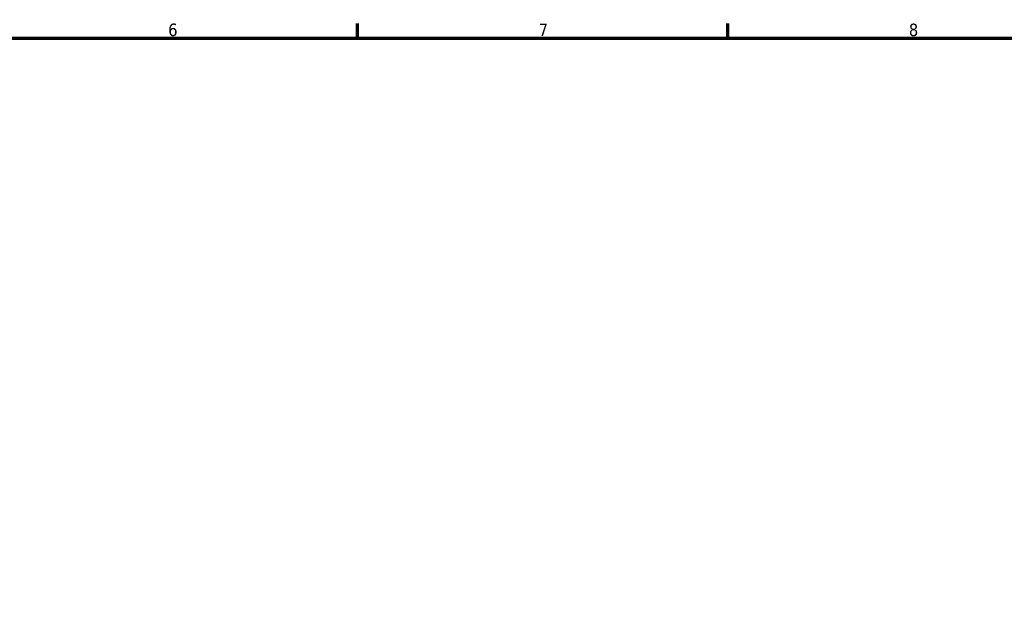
# Model space of a CAD drawing. Header units: millimetres. Extents: x -92 to 773, y 0 to 582.
# Tile 5 of 6: x 378 to 575, y 295 to 414. Entities that reach past the tile are written whole.
import ezdxf

# ---------------------------------------------------------------- set-up
doc = ezdxf.new("R2010")
doc.units = ezdxf.units.MM
doc.layers.add('Border (ISO)', color=7, linetype='Continuous', lineweight=70)
doc.styles.add('Note Text (ISO)', font='tahoma.ttf')

# ---------------------------------------------------------------- blocks, each defined once
blk = doc.blocks.new('Borders Default Border')
at = {"layer": 'Border (ISO)'}
for p, q in [((445.5, 410), (445.5, 412.9)), ((519.75, 410), (519.75, 412.9))]:
    blk.add_line(p, q, dxfattribs=at)
at = {"layer": 'Border (ISO)', "flags": 128}
blk.add_lwpolyline([(10, 10), (10, 410), (584, 410), (584, 10), (10, 10)], dxfattribs=at)
at = {"layer": 'Border (ISO)', "color": 232, "true_color": 0xca0064, "char_height": 2.5, "attachment_point": 7, "style": 'Note Text (ISO)'}
for s, insert in [('6', (407.58, 410.35)), ('7', (481.85, 410.4)), ('8', (556.06, 410.34))]:
    blk.add_mtext(s, dxfattribs=dict(at, insert=insert))

msp = doc.modelspace()

# ---------------------------------------------------------------- block references
msp.add_blockref('Borders Default Border', (0, 0))

doc.saveas('drawing.dxf')
